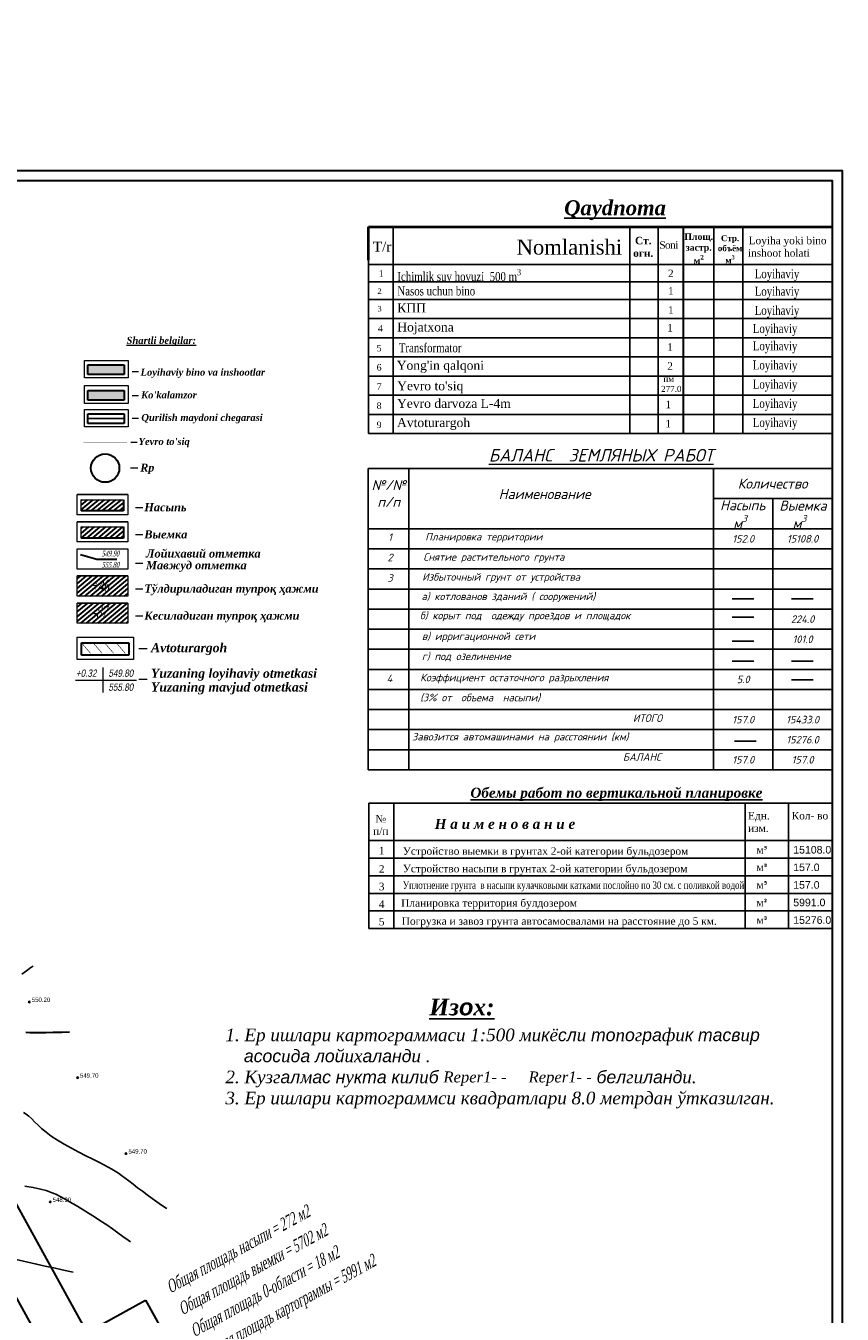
# Model space of a CAD drawing. Extents: x 883 to 364438, y -13 to 4201180.
# Tile 99 of 256: x 363795 to 363959, y 4200869 to 4201127. Entities that reach past the tile are written whole.
import ezdxf
from ezdxf.enums import TextEntityAlignment as Align

# ---------------------------------------------------------------- set-up
doc = ezdxf.new("R2010")
doc.units = 0
doc.header["$LTSCALE"] = 0.5
doc.header["$MEASUREMENT"] = 0
doc.header["$PDMODE"] = 32
doc.header["$PDSIZE"] = 0.3
doc.linetypes.add('CONTI', pattern=[0])
doc.linetypes.add('G_BUILDING_LINE', pattern=[3, 2, -1])
for name, color, linetype in [('(00001)karta', 7, 'Continuous'), ('(004) Точки рельефа', 7, 'Continuous'), ('0-SECTION LINE', 1, 'Continuous'), ('GORIZDEFAULT', 32, 'CONTI'), ('K_HATCH', 7, 'Continuous'), ('K_POINTS_GRID', 7, 'Continuous'), ('K_TABLE', 7, 'Continuous'), ('K_VOLUME', 7, 'Continuous'), ('PI_TTDEFAULT', 5, 'CONTI'), ('V_лойихавий_OPOR-PNT', 7, 'Continuous')]:
    doc.layers.add(name, color=color, linetype=linetype)
for name, color, linetype, lineweight in [('(032) Горизонтали утолщенные', 32, 'Continuous', 30), ('.', 7, 'Continuous', 15), ('01 Картограмма', 250, 'Continuous', 30), ('ГП - Картограмма', 250, 'Continuous', 30)]:
    doc.layers.add(name, color=color, linetype=linetype, lineweight=lineweight)
doc.styles.add('Arial', font='arial.ttf')
doc.styles.add('D-431', font='d431.ttf')
doc.styles.add('ESKD1', font='times.ttf', dxfattribs={"width": 0.6, "oblique": 15})
doc.styles.add('ISOCPEUR', font='isocpeui.ttf', dxfattribs={"height": 250})
doc.styles.add('MtXpl_Times_New_Roma', font='timesbi.ttf')
doc.styles.get("Standard").update_dxf_attribs({"font": 'times.ttf'})
doc.styles.add('TIMES', font='times.ttf')
doc.linetypes.add('FENCELINE1', pattern='A,6.35,-2.54,[133,ltypeshp.shx,S=2.54,R=0,X=-2.54,Y=0],-2.54,25.4', length=36.83)
pattern_1 = [(39.74814, (363834.7221, 4201152.4823), (-0.464061, 0.5580097), [])]

# ---------------------------------------------------------------- blocks, each defined once
blk = doc.blocks.new('gergrgrre')
at = {"layer": '(032) Горизонтали утолщенные', "color": 32}
blk.add_polyline3d([(360604.16, 4200836.78, 550), (360605, 4200836.74, 550), (360605.93, 4200836.72, 550), (360606.98, 4200836.73, 550), (360608.2, 4200836.75, 550), (360609.65, 4200836.79, 550), (360611.37, 4200836.84, 550), (360612.92, 4200836.88, 550)], dxfattribs=at)
at = {"layer": 'GORIZDEFAULT', "color": 32}
for points in [[(360603.4, 4200848.42, 550.5), (360604.3, 4200849.08, 550.5), (360605.2, 4200849.72, 550.5), (360605.68, 4200850.03, 550.5)], [(360603.73, 4200820.7, 549.5), (360604.28, 4200820.39, 549.5), (360604.82, 4200819.98, 549.5), (360605.37, 4200819.48, 549.5), (360605.95, 4200818.89, 549.5), (360606.61, 4200818.24, 549.5), (360607.36, 4200817.53, 549.5), (360608.25, 4200816.78, 549.5), (360609.29, 4200815.99, 549.5), (360610.52, 4200815.19, 549.5), (360611.88, 4200814.37, 549.5), (360613.33, 4200813.57, 549.5), (360614.79, 4200812.8, 549.5), (360616.23, 4200812.07, 549.5), (360617.58, 4200811.39, 549.5), (360618.78, 4200810.78, 549.5), (360619.8, 4200810.26, 549.5), (360620.67, 4200809.8, 549.5), (360621.41, 4200809.38, 549.5), (360622.08, 4200808.98, 549.5), (360622.72, 4200808.56, 549.5), (360623.37, 4200808.11, 549.5), (360624.06, 4200807.6, 549.5), (360624.84, 4200807.02, 549.5), (360625.69, 4200806.37, 549.5), (360626.59, 4200805.68, 549.5), (360627.54, 4200804.96, 549.5), (360628.5, 4200804.23, 549.5), (360629.47, 4200803.51, 549.5), (360630.43, 4200802.83, 549.5), (360631.36, 4200802.19, 549.5), (360632.27, 4200801.58, 549.5), (360632.43, 4200801.48, 549.5)], [(360603.96, 4200806, 549), (360605.69, 4200805.7, 549), (360607.1, 4200805.4, 549), (360608.28, 4200805.09, 549), (360609.29, 4200804.74, 549), (360610.2, 4200804.35, 549), (360611.1, 4200803.9, 549), (360612.04, 4200803.37, 549), (360613.1, 4200802.77, 549), (360614.25, 4200802.1, 549), (360615.46, 4200801.37, 549), (360616.71, 4200800.6, 549), (360617.97, 4200799.81, 549), (360619.21, 4200799, 549), (360620.4, 4200798.21, 549), (360621.52, 4200797.43, 549), (360622.59, 4200796.67, 549), (360623.65, 4200795.91, 549), (360624.72, 4200795.17, 549), (360625.18, 4200794.86, 549)], [(360594.77, 4200792.71, 548.5), (360595.99, 4200792.63, 548.5), (360597, 4200792.41, 548.5), (360598.23, 4200792.15, 548.5), (360599.64, 4200791.84, 548.5), (360601.18, 4200791.51, 548.5), (360602.84, 4200791.15, 548.5), (360604.56, 4200790.77, 548.5), (360606.33, 4200790.38, 548.5), (360608.09, 4200789.99, 548.5), (360609.81, 4200789.61, 548.5), (360611.46, 4200789.24, 548.5), (360613.01, 4200788.89, 548.5), (360613.69, 4200788.74, 548.5)]]:
    blk.add_polyline3d(points, dxfattribs=at)
at = {"layer": 'PI_TTDEFAULT', "color": 5}
for p in [(360604.88, 4200842.86, 550.2), (360614.56, 4200827.69, 549.7), (360624.25, 4200812.51, 549.7), (360609.07, 4200802.83, 548.9)]:
    blk.add_point(p, dxfattribs=at)
at = {"layer": '(004) Точки рельефа', "style": 'D-431'}
for s, p in [('550.20', (360605.38, 4200842.86)), ('549.70', (360615.05, 4200827.69)), ('549.70', (360624.75, 4200812.51)), ('548.90', (360609.57, 4200802.83))]:
    blk.add_text(s, height=0.875, dxfattribs=at).set_placement(p)
blk = doc.blocks.new('TABL_OBEM_GOR1', base_point=(362735.21, 4200754.8))
at = {"layer": 'K_TABLE', "color": 5, "linetype": 'Continuous', "lineweight": 30}
for p, q in [((362735.21, 4200754.8), (362849.08, 4200817.52)), ((362849.08, 4200817.52), (362856.8, 4200803.51)), ((362835.42, 4200800.87), (362852.94, 4200810.52)), ((362831.56, 4200807.87), (362839.28, 4200793.86)), ((362827.18, 4200805.46), (362834.9, 4200791.45)), ((362742.93, 4200740.78), (362856.8, 4200803.51)), ((362818.42, 4200800.63), (362826.14, 4200786.62)), ((362743.45, 4200750.2), (362831.04, 4200798.45)), ((362809.66, 4200795.81), (362817.38, 4200781.8)), ((362800.91, 4200790.98), (362808.63, 4200776.97)), ((362792.15, 4200786.16), (362799.87, 4200772.15)), ((362783.39, 4200781.33), (362791.11, 4200767.32)), ((362774.63, 4200776.51), (362782.35, 4200762.5)), ((362765.87, 4200771.68), (362773.59, 4200757.67)), ((362757.11, 4200766.86), (362764.83, 4200752.85)), ((362739.59, 4200757.21), (362747.31, 4200743.2)), ((362735.21, 4200754.8), (362742.93, 4200740.78))]:
    blk.add_line(p, q, dxfattribs=at)
at = {"layer": 'K_TABLE', "color": 5, "linetype": 'Continuous', "lineweight": 30, "style": 'ESKD1', "oblique": 15, "width": 0.6}
for s, p in [('Общая площадь насыпи = 272 м2', (362853.46, 4200819.93)), ('Общая площадь выемки = 5702 м2', (362855.87, 4200815.56)), ('Общая площадь 0-области = 18 м2', (362858.28, 4200811.18)), ('Общая площадь картограммы = 5991 м2', (362860.7, 4200806.8))]:
    blk.add_text(s, height=2.5, rotation=28.8487, dxfattribs=at).set_placement(p, align=Align.MIDDLE_LEFT)
at = {"layer": 'K_TABLE', "color": 5, "linetype": 'Continuous', "lineweight": 30, "style": 'ESKD1', "oblique": 15}
for s, rotation, width, p in [('+152', 28.8487, 0.6, (362842.25, 4200809.19)), ('-15108', 28.8487, 0.6, (362846.11, 4200802.19)), ('--', 28.8487, 0.6, (362824.73, 4200799.54)), ('Всего,м3', 118.8487, 0.2, (362833.23, 4200799.66)), ('+5', 28.8487, 0.6, (362815.97, 4200794.72)), ('-1939', 28.8487, 0.6, (362828.59, 4200792.54)), ('+35', 28.8487, 0.6, (362807.21, 4200789.89)), ('-2766', 28.8487, 0.6, (362819.83, 4200787.71)), ('+52', 28.8487, 0.6, (362798.46, 4200785.07)), ('-2400', 28.8487, 0.6, (362811.07, 4200782.89)), ('+36', 28.8487, 0.6, (362789.7, 4200780.24)), ('-2014', 28.8487, 0.6, (362802.32, 4200778.06)), ('+18', 28.8487, 0.6, (362780.94, 4200775.42)), ('-1226', 28.8487, 0.6, (362793.56, 4200773.24)), ('+5', 28.8487, 0.6, (362772.18, 4200770.59)), ('-1695', 28.8487, 0.6, (362784.8, 4200768.41)), ('+1', 28.8487, 0.6, (362763.42, 4200765.77)), ('-2057', 28.8487, 0.6, (362776.04, 4200763.59)), ('Насыпь (+)', 28.8487, 0.5, (362750.28, 4200758.53)), ('-1011', 28.8487, 0.6, (362767.28, 4200758.76)), ('Выемка (-)', 28.8487, 0.5, (362754.14, 4200751.52)), ('Итого,м3', 118.8487, 0.2, (362741.26, 4200749))]:
    blk.add_text(s, height=2.5, rotation=rotation, dxfattribs=dict(at, width=width)).set_placement(p, align=Align.MIDDLE_CENTER)
blk = doc.blocks.new('VOLUME')
at = {"color": 0, "linetype": 'Continuous', "lineweight": 30, "style": 'ESKD1', "oblique": 15}
blk.add_attdef('VOLUME', text='', height=3, dxfattribs=at).set_placement((0, 0), align=Align.MIDDLE_CENTER)
at = {"color": 7, "linetype": 'Continuous', "lineweight": 30, "style": 'ESKD1', "oblique": 15, "flags": 1}
blk.add_attdef('AREA', text='', height=2, dxfattribs=at).set_placement((0, -5.7), align=Align.CENTER)

msp = doc.modelspace()

# ---------------------------------------------------------------- hatches: boundary and pattern name
at = {"layer": '.', "true_color": 0x991b1e}
h = msp.add_hatch(color=244, dxfattribs=at)
h.dxf.hatch_style = 1
h.paths.add_polyline_path([(363807.48, 4201059.52), (363814.74, 4201059.52), (363814.74, 4201057.61), (363807.48, 4201057.61)])
at = {"layer": '.', "true_color": 0x58ba48}
h = msp.add_hatch(color=85, dxfattribs=at)
h.dxf.hatch_style = 1
h.paths.add_polyline_path([(363807.48, 4201054.37), (363814.74, 4201054.37), (363814.74, 4201052.46), (363807.48, 4201052.46)])
at = {"layer": 'K_HATCH', "lineweight": 30}
h = msp.add_hatch(dxfattribs=at)
h.set_pattern_fill('_U', color=20, scale=0.72576, angle=39.7481, pattern_type=0)
h.set_pattern_definition(pattern_1)
h.paths.add_polyline_path([(363806.11, 4201032.51), (363814.6, 4201032.51), (363814.6, 4201030.28), (363806.11, 4201030.28)])
h.paths.add_polyline_path([(363805.34, 4201017.26), (363815.5, 4201017.26), (363815.5, 4201013.22), (363805.34, 4201013.22)])
h = msp.add_hatch(dxfattribs=at)
h.set_pattern_fill('_U', color=160, scale=0.72576, angle=39.7481, pattern_type=0)
h.set_pattern_definition(pattern_1)
h.paths.add_polyline_path([(363806.11, 4201027.08), (363814.6, 4201027.08), (363814.6, 4201024.85), (363806.11, 4201024.85)])
h.paths.add_polyline_path([(363805.34, 4201011.84), (363815.5, 4201011.84), (363815.5, 4201007.8), (363805.34, 4201007.8)])

# ---------------------------------------------------------------- linework, layer by layer
at = {"layer": '(00001)karta', "color": 18, "linetype": 'FENCELINE1', "ltscale": 0.2, "true_color": 0x000000, "const_width": 0.0864}
msp.add_lwpolyline([(363806.59, 4201044.03), (363815.28, 4201044.03)], dxfattribs=at)
at = {"layer": '.', "color": 7}
for p, q in [((363806.82, 4201060.4), (363815.51, 4201060.4)), ((363806.82, 4201056.94), (363806.82, 4201060.4)), ((363815.51, 4201060.4), (363815.51, 4201056.94)), ((363815.51, 4201056.94), (363806.82, 4201056.94)), ((363806.82, 4201055.4), (363815.51, 4201055.4)), ((363806.82, 4201051.94), (363806.82, 4201055.4)), ((363806.82, 4201051.79), (363806.82, 4201055.25)), ((363815.51, 4201055.4), (363815.51, 4201051.94)), ((363815.51, 4201055.25), (363815.51, 4201051.79)), ((363815.51, 4201051.79), (363806.82, 4201051.79)), ((363806.82, 4201050.61), (363815.51, 4201050.61)), ((363806.82, 4201047.15), (363806.82, 4201050.61)), ((363815.51, 4201050.61), (363815.51, 4201047.15)), ((363815.51, 4201047.15), (363806.82, 4201047.15)), ((363815.5, 4201033.55), (363805.34, 4201033.54)), ((363815.5, 4201033.55), (363815.5, 4201029.5)), ((363815.5, 4201029.5), (363805.34, 4201029.5)), ((363815.5, 4201028.11), (363805.34, 4201028.11)), ((363815.5, 4201028.11), (363815.5, 4201024.07)), ((363815.5, 4201024.07), (363805.34, 4201024.07)), ((363805.34, 4201022.68), (363815.5, 4201022.68)), ((363815.5, 4201022.68), (363815.5, 4201018.64)), ((363815.5, 4201018.64), (363805.34, 4201018.64)), ((363815.5, 4201017.26), (363805.34, 4201017.26)), ((363815.5, 4201017.26), (363815.5, 4201013.22)), ((363815.5, 4201013.22), (363805.34, 4201013.22)), ((363815.5, 4201011.84), (363805.34, 4201011.84)), ((363815.5, 4201011.84), (363815.5, 4201007.8)), ((363815.5, 4201007.8), (363805.34, 4201007.8)), ((363805.34, 4201005.01), (363816.64, 4201005.01)), ((363805.34, 4201000.52), (363805.34, 4201005.01)), ((363816.64, 4201005.01), (363816.64, 4201000.52)), ((363816.64, 4201000.52), (363805.34, 4201000.52))]:
    msp.add_line(p, q, dxfattribs=at)
at = {"layer": '.', "color": 7, "lineweight": 30}
for p, q in [((363807.48, 4201059.52), (363814.74, 4201059.52)), ((363807.48, 4201057.61), (363807.48, 4201059.52)), ((363814.74, 4201059.52), (363814.74, 4201057.61)), ((363814.74, 4201057.61), (363807.48, 4201057.61)), ((363807.48, 4201054.37), (363814.74, 4201054.37)), ((363807.48, 4201052.46), (363807.48, 4201054.37)), ((363814.74, 4201054.37), (363814.74, 4201052.46)), ((363814.74, 4201052.46), (363807.48, 4201052.46)), ((363807.48, 4201049.72), (363814.74, 4201049.72)), ((363807.48, 4201047.81), (363807.48, 4201049.72)), ((363814.74, 4201049.72), (363814.74, 4201047.81)), ((363814.74, 4201047.81), (363807.48, 4201047.81)), ((363814.6, 4201032.51), (363814.6, 4201030.28)), ((363814.6, 4201030.28), (363806.11, 4201030.28)), ((363814.6, 4201027.08), (363814.6, 4201024.85)), ((363814.6, 4201024.85), (363806.11, 4201024.85)), ((363806.2, 4201003.87), (363815.65, 4201003.87)), ((363806.2, 4201001.38), (363806.2, 4201003.87)), ((363815.65, 4201003.87), (363815.65, 4201001.38)), ((363815.65, 4201001.38), (363806.2, 4201001.38))]:
    msp.add_line(p, q, dxfattribs=at)
at = {"layer": '.'}
for points in [[(363807.48, 4201059.52), (363814.74, 4201059.52), (363814.74, 4201057.61), (363807.48, 4201057.61)], [(363807.48, 4201054.37), (363814.74, 4201054.37), (363814.74, 4201052.46), (363807.48, 4201052.46)], [(363807.48, 4201049.72), (363814.74, 4201049.72), (363814.74, 4201047.81), (363807.48, 4201047.81)], [(363806.11, 4201032.51), (363814.6, 4201032.51), (363814.6, 4201030.28), (363806.11, 4201030.28)], [(363806.11, 4201027.08), (363814.6, 4201027.08), (363814.6, 4201024.85), (363806.11, 4201024.85)], [(363806.2, 4201003.87), (363815.65, 4201003.87), (363815.65, 4201001.38), (363806.2, 4201001.38)]]:
    msp.add_lwpolyline(points, close=True, dxfattribs=at)
for points in [[(363816.32, 4201058.21), (363817.59, 4201058.21)], [(363816.32, 4201053.37), (363817.59, 4201053.37)], [(363816.32, 4201048.87), (363817.59, 4201048.87)], [(363816.1, 4201044.02), (363817.36, 4201044.02)], [(363816.98, 4201030.99), (363818.46, 4201030.99)], [(363816.98, 4201025.55), (363818.46, 4201025.55)], [(363816.98, 4201019.83), (363818.46, 4201019.83)], [(363816.98, 4201014.7), (363818.46, 4201014.7)], [(363816.98, 4201009.29), (363818.46, 4201009.29)], [(363817.7, 4201002.76), (363819.35, 4201002.76)], [(363817.7, 4200996.6), (363819.35, 4200996.6)]]:
    msp.add_lwpolyline(points, dxfattribs=at)
at = {"layer": '.', "color": 1}
msp.add_lwpolyline([(363816.04, 4201038.94), (363817.48, 4201038.94)], dxfattribs=at)
for p, q in [((363863.66, 4201068.79), (363863.66, 4201087.12)), ((363863.66, 4201045.78), (363863.66, 4201087.12)), ((363868.66, 4201079.62), (363868.66, 4201087.12)), ((363868.66, 4201083.12), (363868.66, 4201086.74)), ((363916.03, 4201045.78), (363916.03, 4201087.12)), ((363921.74, 4201079.62), (363921.74, 4201087.12)), ((363921.74, 4201079.62), (363921.74, 4201087.12)), ((363926.74, 4201079.62), (363926.74, 4201087.12)), ((363926.74, 4201079.62), (363926.74, 4201087.12)), ((363926.74, 4201079.62), (363926.74, 4201087.12)), ((363926.74, 4201079.62), (363926.74, 4201087.12)), ((363926.78, 4201079.62), (363926.78, 4201087.12)), ((363932.89, 4201079.62), (363932.89, 4201087.12)), ((363938.71, 4201079.62), (363938.71, 4201087.12)), ((363938.71, 4201079.62), (363938.71, 4201087.12)), ((363938.71, 4201079.62), (363938.71, 4201087.12)), ((363938.71, 4201079.62), (363938.71, 4201087.12)), ((363938.71, 4201079.62), (363938.71, 4201087.12)), ((363938.71, 4201079.62), (363938.71, 4201087.12)), ((363938.71, 4201079.62), (363938.71, 4201087.12)), ((363938.71, 4201079.62), (363938.71, 4201087.12)), ((363863.66, 4201079.62), (363956.6, 4201079.62)), ((363863.66, 4201079.62), (363956.6, 4201079.62)), ((363863.66, 4201079.62), (363956.6, 4201079.62)), ((363863.66, 4201079.62), (363956.6, 4201079.62)), ((363868.66, 4201061.12), (363868.66, 4201079.62)), ((363868.66, 4201045.78), (363868.66, 4201079.62)), ((363921.74, 4201045.78), (363921.74, 4201079.62)), ((363921.74, 4201045.78), (363921.74, 4201079.62)), ((363926.74, 4201068.79), (363926.74, 4201079.62)), ((363926.74, 4201045.78), (363926.74, 4201079.62)), ((363926.74, 4201068.79), (363926.74, 4201079.62)), ((363926.74, 4201045.78), (363926.74, 4201079.62)), ((363926.78, 4201045.78), (363926.78, 4201079.62)), ((363932.89, 4201045.78), (363932.89, 4201079.62)), ((363938.71, 4201068.79), (363938.71, 4201079.62)), ((363938.71, 4201061.12), (363938.71, 4201079.62)), ((363938.71, 4201068.79), (363938.71, 4201079.62)), ((363938.71, 4201061.12), (363938.71, 4201079.62)), ((363938.71, 4201068.79), (363938.71, 4201079.62)), ((363938.71, 4201061.12), (363938.71, 4201079.62)), ((363938.71, 4201068.79), (363938.71, 4201079.62)), ((363938.71, 4201045.78), (363938.71, 4201079.62)), ((363863.66, 4201076.12), (363956.6, 4201076.12)), ((363863.66, 4201076.12), (363956.6, 4201076.12)), ((363863.66, 4201072.62), (363956.6, 4201072.62)), ((363863.66, 4201072.62), (363956.6, 4201072.62)), ((363863.66, 4201068.79), (363956.6, 4201068.79)), ((363863.66, 4201068.79), (363956.6, 4201068.79)), ((363863.66, 4201064.95), (363956.6, 4201064.95)), ((363863.66, 4201064.95), (363956.74, 4201064.95)), ((363863.66, 4201064.95), (363956.6, 4201064.95)), ((363863.66, 4201064.95), (363956.74, 4201064.95)), ((363863.66, 4201061.12), (363956.6, 4201061.12)), ((363863.66, 4201061.12), (363956.6, 4201061.12)), ((363863.66, 4201057.28), (363956.6, 4201057.28)), ((363863.66, 4201057.28), (363956.74, 4201057.28)), ((363863.66, 4201057.28), (363956.6, 4201057.28)), ((363863.66, 4201057.28), (363956.74, 4201057.28)), ((363863.66, 4201053.45), (363956.6, 4201053.45)), ((363863.66, 4201053.45), (363956.6, 4201053.45)), ((363863.66, 4201049.61), (363956.6, 4201049.61)), ((363863.66, 4201045.78), (363956.6, 4201045.78)), ((363863.63, 4201038.77), (363863.63, 4200978.46)), ((363936.55, 4201012.68), (363940.89, 4201012.68)), ((363948.45, 4201012.68), (363952.79, 4201012.68)), ((363936.55, 4201009), (363940.89, 4201009)), ((363936.55, 4201004.22), (363940.89, 4201004.22)), ((363936.55, 4201000.19), (363940.89, 4201000.19)), ((363948.45, 4201000.19), (363952.79, 4201000.19)), ((363948.45, 4200996.46), (363952.79, 4200996.46)), ((363863.63, 4200982.48), (363956.6, 4200982.48)), ((363936.99, 4200984.2), (363941.32, 4200984.2)), ((363863.63, 4200978.46), (363956.59, 4200978.46)), ((363863.73, 4200946.69), (363863.73, 4200971.81)), ((363863.73, 4200971.81), (363956.6, 4200971.81)), ((363868.75, 4200946.69), (363868.75, 4200971.81)), ((363939.12, 4200971.81), (363939.12, 4200946.69)), ((363947.86, 4200971.81), (363947.86, 4200946.69)), ((363863.73, 4200964.28), (363956.6, 4200964.28)), ((363863.73, 4200960.76), (363956.6, 4200960.76)), ((363863.73, 4200957.24), (363956.6, 4200957.24)), ((363863.73, 4200953.72), (363956.6, 4200953.72)), ((363956.6, 4200950.21), (363863.73, 4200950.21)), ((363956.6, 4200946.69), (363863.73, 4200946.69))]:
    msp.add_line(p, q)
at = {"lineweight": 40}
msp.add_line((363863.66, 4201080.5), (363863.66, 4201087.12), dxfattribs=at)
at = {"color": 5, "linetype": 'Continuous', "lineweight": 30}
msp.add_lwpolyline([(363915.24, 4200857.43), (363919.58, 4200849.55), (363836.8, 4200803.93, -0.414214), (363830.01, 4200805.89), (363681.72, 4201074.99, -0.414214), (363683.68, 4201081.78), (363766.46, 4201127.4), (363770.81, 4201119.52), (363691.53, 4201075.83), (363835.96, 4200813.74)], format="xyb", close=True, dxfattribs=at)
at = {"color": 18, "linetype": 'Continuous', "lineweight": 30, "true_color": 0x000000}
for points in [[(363595.49, 4201098.43), (363958.6, 4201098.43), (363958.6, 4200769.59), (363595.49, 4200769.59)], [(363597.49, 4201096.43), (363956.6, 4201096.43), (363956.6, 4200771.59), (363597.49, 4200771.59)]]:
    msp.add_lwpolyline(points, close=True, dxfattribs=at)
at = {"lineweight": 40}
msp.add_lwpolyline([(363863.66, 4201087.12), (363956.6, 4201087.12)], dxfattribs=at)
msp.add_lwpolyline([(363863.66, 4201087.12), (363956.6, 4201087.12)], dxfattribs=at)
at = {"ltscale": 0.149071, "const_width": 0.1}
msp.add_lwpolyline([(363691.53, 4201075.83), (363835.96, 4200813.74)], dxfattribs=at)
msp.add_lwpolyline([(363919.58, 4200849.55), (363836.8, 4200803.93, -0.414214), (363830.01, 4200805.89), (363683.65, 4201071.49)], format="xyb", dxfattribs=at)
at = {"color": 1, "linetype": 'G_BUILDING_LINE', "lineweight": 30, "const_width": 0.304}
msp.add_lwpolyline([(363807.48, 4201048.77), (363814.74, 4201048.77)], dxfattribs=at)
at = {"color": 1, "lineweight": 30, "const_width": 0.259}
msp.add_lwpolyline([(363810.93, 4201041.69, 1), (363810.93, 4201036, 0.414214), (363813.77, 4201038.85, 0.414214)], format="xyb", close=True, dxfattribs=at)
for points in [[(363863.63, 4201038.77), (363956.6, 4201038.77)], [(363871.76, 4201038.77), (363871.76, 4200978.46)], [(363932.8, 4201038.77), (363932.8, 4200978.46)], [(363956.6, 4201038.77), (363956.6, 4200978.46)], [(363932.8, 4201032.74), (363956.6, 4201032.74)], [(363944.7, 4201032.74), (363944.7, 4200978.46)], [(363863.63, 4201026.71), (363956.6, 4201026.71)], [(363863.63, 4201022.69), (363956.6, 4201022.69)], [(363863.63, 4201018.67), (363956.6, 4201018.67)], [(363863.63, 4201014.65), (363956.6, 4201014.65)], [(363863.63, 4201010.63), (363956.6, 4201010.63)], [(363863.63, 4201006.61), (363956.6, 4201006.61)], [(363863.63, 4201002.59), (363956.6, 4201002.59)], [(363863.63, 4200998.57), (363956.6, 4200998.57)], [(363863.63, 4200994.54), (363956.6, 4200994.54)], [(363863.63, 4200990.52), (363956.6, 4200990.52)], [(363863.63, 4200986.5), (363956.6, 4200986.5)], [(363956.6, 4200971.81), (363956.6, 4200946.69)]]:
    msp.add_lwpolyline(points)
at = {"color": 18, "linetype": 'Continuous', "lineweight": 0, "true_color": 0x000000}
for points in [[(363805.34, 4201033.54), (363815.5, 4201033.55), (363815.5, 4201029.5), (363805.34, 4201029.5)], [(363805.34, 4201028.11), (363815.5, 4201028.11), (363815.5, 4201024.07), (363805.34, 4201024.07)], [(363805.34, 4201022.68), (363815.5, 4201022.68), (363815.5, 4201018.64), (363805.34, 4201018.64)], [(363805.34, 4201017.26), (363815.5, 4201017.26), (363815.5, 4201013.22), (363805.34, 4201013.22)], [(363805.34, 4201011.84), (363815.5, 4201011.84), (363815.5, 4201007.8), (363805.34, 4201007.8)]]:
    msp.add_lwpolyline(points, close=True, dxfattribs=at)
at = {"color": 18, "linetype": 'Continuous', "lineweight": 30, "true_color": 0x000000, "const_width": 0.109}
for points in [[(363806.2, 4201003.87), (363808, 4201001.78)], [(363808.52, 4201003.87), (363810.32, 4201001.78)], [(363810.84, 4201003.87), (363812.63, 4201001.78)], [(363813.15, 4201003.87), (363814.95, 4201001.78)]]:
    msp.add_lwpolyline(points, dxfattribs=at)
at = {"color": 1, "lineweight": 30}
msp.add_circle((363810.93, 4201038.85), 2.84, dxfattribs=at)
at = {"layer": '01 Картограмма', "color": 0, "lineweight": 20}
for points in [[(363810.46, 4200998.97), (363810.46, 4200993.92)], [(363805, 4200996.44), (363817.19, 4200996.44)]]:
    msp.add_lwpolyline(points, dxfattribs=at)
at = {"layer": 'V_лойихавий_OPOR-PNT', "linetype": 'CONTI', "lineweight": 30}
msp.add_lwpolyline([(363806, 4201021.59), (363809.28, 4201020.63), (363813.29, 4201020.63)], dxfattribs=at)

# ---------------------------------------------------------------- block references
at = {"linetype": 'Continuous'}
msp.add_blockref('gergrgrre', (3190.85, 89.14), dxfattribs=at)
at = {"layer": 'K_TABLE', "color": 5, "linetype": 'Continuous', "lineweight": 30}
msp.add_blockref('TABL_OBEM_GOR1', (363705.14, 4200809.6, 2.24), dxfattribs=at)
at = {"layer": 'K_VOLUME', "color": 20, "lineweight": 30}
ref = msp.add_blockref('VOLUME', (363809.94, 4201015.35, -727.38), dxfattribs=dict(at, xscale=0.8064000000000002, yscale=0.8064000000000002, zscale=1.209599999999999))
ref.add_attrib('VOLUME', '+46', dxfattribs={"layer": '0', "color": 0, "lineweight": 30, "height": 2.419, "style": 'ESKD1', "oblique": 11, "width": 0.6}).set_placement((363809.94, 4201015.35, -727.38), align=Align.MIDDLE_CENTER)
at = {"layer": 'K_VOLUME', "color": 160, "lineweight": 30}
ref = msp.add_blockref('VOLUME', (363809.83, 4201010.06, -727.38), dxfattribs=dict(at, xscale=0.8064000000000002, yscale=0.8064000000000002, zscale=1.209599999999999))
ref.add_attrib('VOLUME', '-87', dxfattribs={"layer": '0', "color": 0, "lineweight": 30, "height": 2.419, "style": 'ESKD1', "oblique": 11, "width": 0.6}).set_placement((363809.83, 4201010.06, -727.38), align=Align.MIDDLE_CENTER)

# ---------------------------------------------------------------- texts
at = {"layer": '.', "color": 0, "style": 'MtXpl_Times_New_Roma'}
for s, height, p in [('%%UShartli belgilar:', 1.3988, (363815.22, 4201063.73)), ('Loyihaviy bino va inshootlar', 1.3988, (363818.02, 4201057.36)), ("Ko'kalamzor", 1.3988, (363818.13, 4201052.81)), ('Qurilish maydoni chegarasi', 1.3988, (363818.18, 4201048.28)), ("Yevro to'siq", 1.3988, (363817.61, 4201043.49)), ('Avtoturargoh', 1.8182, (363820.11, 4201002)), ('Yuzaning loyihaviy otmetkasi', 1.8182, (363820.11, 4200996.88)), ('Yuzaning mavjud otmetkasi', 1.8182, (363820.11, 4200994.13))]:
    msp.add_text(s, height=height, dxfattribs=at).set_placement(p)
at = {"layer": '.', "color": 1, "style": 'MtXpl_Times_New_Roma'}
msp.add_text('Rp  ', height=1.59, dxfattribs=at).set_placement((363817.97, 4201038.17))
at = {"layer": '.', "color": 0, "style": 'MtXpl_Times_New_Roma'}
for s, height, p in [('Насыпь', 1.635, (363818.77, 4201030.21)), ('Выемка', 1.635, (363818.77, 4201024.78)), ('Тўлдириладиган тупроқ ҳажми', 1.6347, (363818.77, 4201013.93)), ('Кесиладиган тупроқ ҳажми', 1.6347, (363818.77, 4201008.51))]:
    msp.add_text(s, height=height, rotation=0.0047, dxfattribs=at).set_placement(p)
at = {"layer": '.', "color": 1, "style": 'MtXpl_Times_New_Roma'}
msp.add_text('Лойихавий отметка', height=1.6347, rotation=0.0047, dxfattribs=at).set_placement((363819.12, 4201020.95))
at = {"layer": '.', "color": 18, "true_color": 0x000000, "style": 'MtXpl_Times_New_Roma'}
msp.add_text('Мавжуд отметка', height=1.6347, rotation=0.0047, dxfattribs=at).set_placement((363819.12, 4201018.6))
at = {"layer": '.', "color": 0, "char_height": 1.5, "width": 55.241, "attachment_point": 1}
for s, insert in [('\\A1;{\\H1.2x;КПП}', (363869.45, 4201071.83)), ('\\A1;{\\H1.2x;Hojatxona}', (363869.45, 4201068)), ("\\A1;{\\H1.2x;Yong'in qalqoni}", (363869.34, 4201060.33)), ("\\A1;{\\H1.2x;Yevro to'siq}", (363869.43, 4201056.23)), ('\\A1;{\\H1.2x;Yevro darvoza L-4m}', (363869.4, 4201052.71)), ('\\A1;{\\H1.2x;Avtoturargoh}', (363869.4, 4201048.87))]:
    msp.add_mtext(s, dxfattribs=dict(at, insert=insert))
at = {"color": 0}
for s, insert, char_height, width, attachment_point in [('{\\fTimes New Roman|b1|i1|c204|p18;\\LQaydnoma}', (363913.08, 4201090.48), 3, 92.0561, 5), ('\\A1;{\\fTimes New Roman|b1|i0|c204|p18;Площ.\\Pзастр.\\Pм\\H0.7x;\\S2^ ;}', (363929.85, 4201085.84), 1.3, 7.2342, 2), ('\\A1;{\\fTimes New Roman|b1|i0|c204|p18;Стр.\\Pобъём\\Pм\\H0.7x;\\S3^ ;}', (363936.12, 4201085.48), 1.2, 4.1112, 2), ('\\pi0.15156;{\\H1.2x;Loyiha yoki bino inshoot holati}', (363939.7, 4201085.17), 1.25, 16.2343, 1), ('T/r', (363866.41, 4201083.18, -317.35), 2, 92.0561, 5), ('Nomlanishi', (363903.93, 4201083.07, -317.35), 3, 92.0561, 5), ('{\\fTimes New Roman|b1|i0|c204|p18;Ст.\\Pогн.}', (363918.73, 4201085.15), 1.5, 4.9239, 2), ('{\\H1.2x;\\T0.9;Soni}', (363921.95, 4201084.27), 1.25, 4.7558, 1), ('1', (363865.74, 4201078.47), 1.3, 2.5046, 1), ('\\A1;{\\W0.8;Ichimlik suv hovuzi  500 m\\H0.7x;\\S3^ ;}', (363869.47, 4201078.72), 1.8, 53.8902, 1), ('{\\H1.2x;2}', (363923.69, 4201078.58), 1.25, 4.1201, 1), ('{\\W0.8;Loyihaviy}', (363941.05, 4201078.66), 1.8, 53.8902, 1), ('\\A1;{\\W0.8;Nasos uchun bino}', (363869.47, 4201075.22), 1.8, 53.8902, 1), ('{\\H1.2x;1}', (363923.69, 4201075.08), 1.25, 4.1201, 1), ('{\\W0.8;Loyihaviy}', (363941.05, 4201075.16), 1.8, 53.8902, 1), ('2 ', (363865.48, 4201074.81), 1.1, 2.5046, 1), ('3 ', (363865.48, 4201071.31), 1.1, 2.5046, 1), ('{\\H1.2x;1}', (363923.69, 4201071.25), 1.25, 4.1201, 1), ('{\\W0.8;Loyihaviy}', (363941.05, 4201071.33), 1.8, 53.8902, 1), ('4', (363865.57, 4201067.48), 1.3, 2.5046, 1), ('{\\H1.2x;1}', (363923.54, 4201067.7), 1.25, 4.1201, 1), ('{\\W0.8;Loyihaviy}', (363940.67, 4201067.7), 1.8, 53.8902, 1), ('5', (363865.32, 4201063.52), 1.3, 2.5046, 1), ('\\A1;{\\W0.8;Transformator}', (363869.75, 4201063.85), 1.8, 53.8902, 1), ('{\\H1.2x;1}', (363923.54, 4201063.86), 1.25, 4.1201, 1), ('{\\W0.8;Loyihaviy}', (363940.67, 4201064.23), 1.8, 53.8902, 1), ('6', (363865.32, 4201059.68), 1.3, 2.5046, 1), ('{\\H1.2x;2}', (363923.54, 4201060.03), 1.25, 4.1201, 1), ('{\\W0.8;Loyihaviy}', (363940.67, 4201060.4), 1.8, 53.8902, 1), ('{\\H1.2x; пм\\P277.0}', (363922.31, 4201057.32), 1, 3.2961, 1), ('7', (363865.32, 4201055.84), 1.3, 2.5046, 1), ('{\\W0.8;Loyihaviy}', (363940.67, 4201056.56), 1.8, 53.8902, 1), ('8', (363865.32, 4201052.01), 1.3, 2.5046, 1), ('{\\H1.2x;1}', (363923.18, 4201052.35), 1.25, 4.1201, 1), ('{\\W0.8;Loyihaviy}', (363940.67, 4201052.72), 1.8, 53.8902, 1), ('9', (363865.32, 4201048.17), 1.3, 2.5046, 1), ('{\\H1.2x;1}', (363923.18, 4201048.52), 1.25, 4.1201, 1), ('{\\W0.8;Loyihaviy}', (363940.67, 4201048.89), 1.8, 53.8902, 1)]:
    msp.add_mtext(s, dxfattribs=dict(at, insert=insert, char_height=char_height, width=width, attachment_point=attachment_point))
at = {"style": 'ISOCPEUR'}
for s, insert, char_height, width, attachment_point in [('№/№\\Pп/п', (363867.74, 4201036.45), 2.01, 7.0575, 2), ('Количество', (363944.64, 4201036.76), 2.01, 24.4169, 2), ('Наименование', (363898.98, 4201034.68), 2.0101, 24.4169, 2), ('Насыпь', (363938.66, 4201032.43), 2.01, 24.4169, 2), ('Выемка', (363950.73, 4201032.35), 2.01, 24.4169, 2), ('\\A1;м{\\H0.7x;\\S3^ ;}', (363938.15, 4201029.48), 2.0101, 24.4169, 2), ('\\A1;м{\\H0.7x;\\S3^ ;}', (363950.05, 4201029.48), 2.0101, 24.4169, 2), ('1', (363868.01, 4201025.78), 1.51, 10.4869, 2), ('Планировка территории', (363875.05, 4201025.88), 1.5075, 44.031, 1), ('152.0', (363938.75, 4201024.7), 1.508, 11.8982, 5), ('15108.0', (363950.65, 4201024.7), 1.508, 11.8982, 5), ('2', (363868.01, 4201021.72), 1.51, 10.4869, 2), ('Снятие растительного грунта', (363874.67, 4201021.82), 1.5075, 44.031, 1), ('3', (363868.01, 4201017.61), 1.51, 10.4869, 2), ('Избыточный грунт от устройства ', (363874.44, 4201017.83), 1.5075, 51.3839, 1), ('а) котлованов зданий ( сооружений)', (363874.31, 4201013.94), 1.5075, 51.3248, 1), ('б) корыт под  одежду проездов и площадок ', (363873.98, 4201010.11), 1.5075, 75.8427, 1), ('224.0', (363950.65, 4201008.62), 1.508, 11.8982, 5), ('в) ирригационной сети ', (363874.39, 4201005.96), 1.5075, 44.031, 1), ('101.0', (363950.65, 4201004.6), 1.508, 11.8982, 5), ('г) под озелинение', (363874.39, 4201001.94), 1.5075, 44.031, 1), ('Коэффициент остаточного разрыхления', (363874.04, 4200997.69), 1.5075, 58.7638, 1), ('4', (363867.91, 4200997.52), 1.51, 10.4869, 2), ('5.0', (363938.75, 4200996.56), 1.508, 11.8982, 5), ('(3% от  объема  насыпи)', (363874.04, 4200993.69), 1.5075, 58.7638, 1), ('{\\fISOCPEUR|b1|i1|c204|p34;ИТОГО}', (363916.65, 4200989.56), 1.5075, 15.8074, 1), ('157.0', (363938.75, 4200988.51), 1.508, 11.8982, 5), ('15433.0', (363950.65, 4200988.51), 1.508, 11.8982, 5), ('Завозится автомашинами на расстоянии {\\fISOCPEUR|b0|i1|c186|p34;(}км{\\fISOCPEUR|b0|i1|c186|p34;) }', (363872.42, 4200985.84), 1.5075, 60.7209, 1), ('15276.0', (363950.65, 4200984.49), 1.508, 11.8982, 5), ('{\\fISOCPEUR|b1|i1|c204|p34;БАЛАНС} ', (363914.65, 4200981.77), 1.5075, 15.9555, 1), ('157.0', (363938.75, 4200980.47), 1.508, 11.8982, 5), ('157.0', (363950.65, 4200980.47), 1.508, 11.8982, 5)]:
    msp.add_mtext(s, dxfattribs=dict(at, insert=insert, char_height=char_height, width=width, attachment_point=attachment_point))
for s, insert, char_height, width, attachment_point in [('{\\fTimes New Roman|b1|i1|c204|p18;\\LОбемы работ по вертикальной планировке}', (363913.35, 4200973.55), 2.0101, 92.2178, 5), ('{\\fTimes New Roman|b0|i0|c204|p18;№\\Pп/п}', (363866.14, 4200969.44), 1.5075, 4.7263, 2), ('{\\fTimes New Roman|b0|i0|c204|p18;Едн. изм.}', (363939.72, 4200970.04), 1.5075, 7.7209, 1), ('{\\fTimes New Roman|b0|i0|c204|p18;Кол- во}', (363948.45, 4200970.04), 1.5075, 7.7209, 1), ('{\\fTimes New Roman|b1|i1|c204|p18;Н а и м е н о в а н и е}', (363891.02, 4200968.65), 2.0101, 50.6092, 2), ('{\\fTimes New Roman|b0|i0|c204|p18;1}', (363865.75, 4200963.04), 1.5075, 0.5063, 1), ('{\\fTimes New Roman|b0|i0|c204|p18;Устройство выемки в грунтах 2-ой категории бульдозером}', (363870.56, 4200962.96), 1.5075, 62.1467, 1), ('м{\\fISOCPEUR|b0|i0|c204|p34;³}', (363941.42, 4200963.21), 1.5075, 6.0505, 1), ('{\\fArial|b0|i0|c0|p34;15108\\fArial|b0|i0|c204|p34;.0}', (363948.78, 4200963.21), 1.5075, 6.0505, 1), ('{\\fTimes New Roman|b0|i0|c204|p18;2}', (363865.75, 4200959.38), 1.5075, 0.5063, 1), ('{\\fTimes New Roman|b0|i0|c204|p18;Устройство насыпи в грунтах 2-ой категории бульдозером}', (363870.56, 4200959.45), 1.5075, 62.1467, 1), ('м{\\fISOCPEUR|b0|i0|c204|p34;³}', (363941.42, 4200959.7), 1.5075, 6.0505, 1), ('{\\fArial|b0|i0|c0|p34;157\\fArial|b0|i0|c204|p34;.\\fArial|b0|i0|c0|p34;0}', (363948.78, 4200959.7), 1.5075, 8.2637, 1), ('м{\\fISOCPEUR|b0|i0|c204|p34;³}', (363941.42, 4200956.18), 1.5075, 6.0505, 1), ('{\\fTimes New Roman|b0|i0|c0|p18;3}', (363865.75, 4200955.86), 1.5075, 0.5063, 1), ('{\\fTimes New Roman|b0|i0|c204|p18;\\W0.78;Уплотнение грунта  в насыпи кулачковыми катками послойно по 30 см. с поливкой водой }', (363870.56, 4200956.14), 1.50755, 78.9164, 1), ('{\\fArial|b0|i0|c0|p34;157\\fArial|b0|i0|c204|p34;.\\fArial|b0|i0|c0|p34;0}', (363948.78, 4200956.18), 1.5075, 8.2637, 1), ('{\\fTimes New Roman|b0|i0|c0|p18;4}', (363865.75, 4200952.34), 1.5075, 0.5063, 1), ('{\\fTimes New Roman|b0|i0|c204|p18;Планировка территория булдозером}', (363870.23, 4200952.56), 1.5075, 66.2684, 1), ('м{\\fISOCPEUR|b0|i0|c0|p34;²}', (363941.42, 4200952.66), 1.5075, 6.0505, 1), ('{\\fArial|b0|i0|c0|p34;5991\\fArial|b0|i0|c204|p34;.0}', (363948.78, 4200952.66), 1.5075, 8.7975, 1), ('{\\fTimes New Roman|b0|i0|c0|p18;5}', (363865.75, 4200948.83), 1.5075, 0.5063, 1), ('Погрузка и завоз грунта автосамосвалами на расстояние до 5 км.', (363870.35, 4200948.94), 1.5075, 66.2684, 1), ('м{\\fISOCPEUR|b0|i0|c204|p34;³}', (363941.42, 4200949.14), 1.5075, 6.0505, 1), ('{\\fArial|b0|i0|c0|p34;\\C0;15276\\fArial|b0|i0|c204|p34;.0}', (363948.78, 4200949.14), 1.5075, 6.0505, 1)]:
    msp.add_mtext(s, dxfattribs=dict(insert=insert, char_height=char_height, width=width, attachment_point=attachment_point))
at = {"layer": '0-SECTION LINE', "color": 0, "insert": (363835.02, 4200921.76), "char_height": 3.70656, "width": 109.1639, "attachment_point": 4}
msp.add_mtext('\\A1;\\pi-3.70604,l3.70604;^I^I        {\\fTimes New Roman|b1|i1|c204|p18;\\H0.90909x;\\LИз\\fArial|b1|i1|c204|p34;о\\fTimes New Roman|b1|i1|c204|p18;х:\\P\\fTimes New Roman|b0|i1|c204|p18;\\H0.75x;\\l1. \\A0;Ер ишлари картограммаси \\A1;1:500 ми\\fArial|b0|i1|c204|p34;к\\fTimes New Roman|b0|i1|c204|p18;ё\\fArial|b0|i1|c204|p34;сл\\fTimes New Roman|b0|i1|c204|p18;и \\fArial|b0|i1|c204|p34;то\\fTimes New Roman|b0|i1|c204|p18;п\\fArial|b0|i1|c204|p34;о\\fTimes New Roman|b0|i1|c204|p18;г\\fArial|b0|i1|c204|p34;ра\\fTimes New Roman|b0|i1|c204|p18;фи\\fArial|b0|i1|c204|p34;к\\fTimes New Roman|b0|i1|c204|p18; \\fArial|b0|i1|c204|p34;тасв\\fTimes New Roman|b0|i1|c204|p18;и\\fArial|b0|i1|c204|p34;р\\fTimes New Roman|b0|i1|c204|p18; \\fArial|b0|i1|c204|p34;асос\\fTimes New Roman|b0|i1|c204|p18;и\\fArial|b0|i1|c204|p34;да\\fTimes New Roman|b0|i1|c204|p18; \\fArial|b0|i1|c204|p34;лой\\fTimes New Roman|b0|i1|c204|p18;их\\fArial|b0|i1|c204|p34;аланд\\fTimes New Roman|b0|i1|c204|p18;и .\\P\\pi0,l0,t81.54432;2. Кузг\\fArial|b0|i1|c204|p34;ал\\fTimes New Roman|b0|i1|c204|p18;м\\fArial|b0|i1|c204|p34;ас\\fTimes New Roman|b0|i1|c204|p18; \\fArial|b0|i1|c204|p34;н\\fTimes New Roman|b0|i1|c204|p18;у\\fArial|b0|i1|c204|p34;кта\\fTimes New Roman|b0|i1|c204|p18; \\fArial|b0|i1|c204|p34;к\\fTimes New Roman|b0|i1|c204|p18;и\\fArial|b0|i1|c204|p34;л\\fTimes New Roman|b0|i1|c204|p18;и\\fArial|b0|i1|c204|p34;б\\fTimes New Roman|b0|i1|c204|p18; \\H0.8718x;\\C1;Reper1- -  \\C0; \\H1.14707x;\\C1; \\C0; \\H0.87179x;\\C1;Reper1- -\\H1.14704x; \\fArial|b0|i1|c204|p34;\\C0;бел\\fTimes New Roman|b0|i1|c204|p18;ги\\fArial|b0|i1|c204|p34;ланд\\fTimes New Roman|b0|i1|c204|p18;и.\\P\\pi-3.70604,l3.70604,tz;3. Ер ишлари картограммси квадратлари 8.0 метрдан ўтказилган. }', dxfattribs=at)
at = {"layer": 'K_POINTS_GRID', "color": 5, "linetype": 'Continuous', "lineweight": 30, "style": 'Arial', "oblique": 11, "width": 0.8}
msp.add_text('+0.32', height=1.459, dxfattribs=at).set_placement((363805.08, 4200997.08))
at = {"layer": 'K_POINTS_GRID', "color": 1, "linetype": 'Continuous', "lineweight": 30, "style": 'Arial', "oblique": 11, "width": 0.8}
msp.add_text('549.80', height=1.459, dxfattribs=at).set_placement((363811.58, 4200997.08))
at = {"layer": 'K_POINTS_GRID', "color": 7, "linetype": 'Continuous', "lineweight": 30, "style": 'Arial', "oblique": 11, "width": 0.8}
msp.add_text('555.80', height=1.459, dxfattribs=at).set_placement((363811.58, 4200994.28))
at = {"layer": 'V_лойихавий_OPOR-PNT', "color": 1, "linetype": 'CONTI', "lineweight": 30, "style": 'TIMES', "oblique": 15, "width": 0.6}
msp.add_text('549.90', height=1.174, dxfattribs=at).set_placement((363810.19, 4201021.17))
at = {"layer": 'V_лойихавий_OPOR-PNT', "color": 7, "linetype": 'CONTI', "lineweight": 30, "style": 'TIMES', "oblique": 15, "width": 0.6}
msp.add_text('555.80', height=1.174, dxfattribs=at).set_placement((363810.19, 4201018.91))
at = {"layer": 'ГП - Картограмма', "color": 0, "lineweight": 5, "insert": (363887.78, 4201042.69), "char_height": 2.51258, "width": 48.6456, "attachment_point": 1, "style": 'ISOCPEUR'}
msp.add_mtext('{\\fISOCPEUR|b1|i1|c204|p34;\\LБАЛАНС\\fISOCPEUR|b0|i1|c204|p34;  \\fISOCPEUR|b1|i1|c204|p34;ЗЕМЛЯНЫХ\\fISOCPEUR|b0|i1|c204|p34; \\fISOCPEUR|b1|i1|c204|p34;РАБОТ\\fISOCPEUR|b0|i1|c204|p34; }', dxfattribs=at)

doc.saveas('drawing.dxf')
